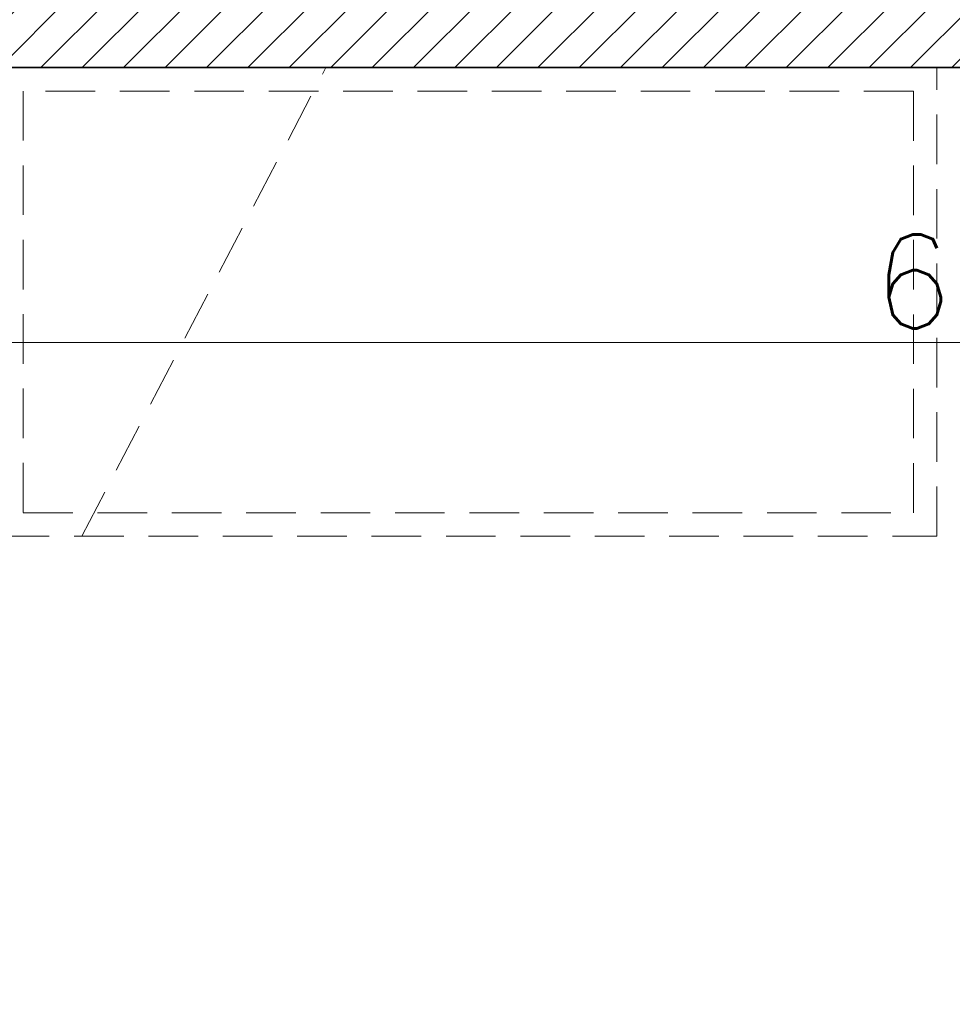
# Model space of a CAD drawing. Header units: millimetres. Extents: x -587 to 358276, y -26688 to 221215.
# Tile 200 of 256: x 11401 to 11521, y 10245 to 10372. Entities that reach past the tile are written whole.
import ezdxf

# ---------------------------------------------------------------- set-up
doc = ezdxf.new("R2010")
doc.units = ezdxf.units.MM
doc.header["$MEASUREMENT"] = 0
doc.linetypes.add('DASHED2', pattern=[9.525, 6.35, -3.175])
for name, color, linetype, lineweight in [('A_istniejące ściany', 7, 'Continuous', 35), ('A_wyposażenie', 7, 'Continuous', 9), ('l.wypełnien', 253, 'Continuous', 5), ('wymiarowanie', 176, 'Continuous', 9)]:
    doc.layers.add(name, color=color, linetype=linetype, lineweight=lineweight)
doc.styles.add('styl2', font='simplex.shx')
doc.dimstyles.new('Skala 1-50', dxfattribs={"dimtxt": 12, "dimasz": 5, "dimexe": 1, "dimexo": 1, "dimgap": 1.5, "dimtad": 1, "dimdec": 1, "dimrnd": 0.5, "dimtxsty": 'styl2', "dimblk": 'ARCHTICK', "dimcen": 5, "dimadec": 0, "dimazin": 0, "dimtfac": 1, "dimtdec": 1, "dimtmove": 1, "dimatfit": 3, "dimldrblk": 'ARCHTICK', "dimfxl": 5, "dimfxlon": 1, "dimlwd": -1, "dimlwe": -1, "dimarcsym": 0})

# ---------------------------------------------------------------- blocks, each defined once
blk = doc.blocks.new('_ArchTick')
at = {"color": 0, "linetype": 'ByBlock', "const_width": 0.15}
blk.add_lwpolyline([(-0.5, -0.5), (0.5, 0.5)], dxfattribs=at)
blk = doc.blocks.new('*D3528')
at = {"layer": 'Defpoints', "color": 0}
for p in [(11515.94, 10408.59), (11515.83, 10365.41), (11539.01, 10365.41)]:
    blk.add_point(p, dxfattribs=at)
at = {"layer": 'wymiarowanie', "color": 0}
for p, q in [((11534.01, 10408.59), (11540.01, 10408.59)), ((11539.01, 10408.59), (11539.01, 10365.41)), ((11534.01, 10365.41), (11540.01, 10365.41))]:
    blk.add_line(p, q, dxfattribs=at)
at = {"layer": 'wymiarowanie', "color": 0, "xscale": 5, "yscale": 5, "zscale": 5}
for p, rotation in [((11539.01, 10408.59), 90), ((11539.01, 10365.41), 270)]:
    blk.add_blockref('_ArchTick', p, dxfattribs=dict(at, rotation=rotation))
at = {"layer": 'wymiarowanie', "color": 0, "insert": (11531.2, 10387), "char_height": 12, "attachment_point": 5, "rotation": 90, "style": 'styl2'}
blk.add_mtext('43', dxfattribs=at)
blk = doc.blocks.new('*D3960')
at = {"layer": 'Defpoints', "color": 0}
for p in [(11212.91, 10365.41), (11839.15, 10365.41), (11839.15, 10330.22)]:
    blk.add_point(p, dxfattribs=at)
at = {"layer": 'wymiarowanie', "color": 0}
for p, q in [((11212.91, 10335.22), (11212.91, 10329.22)), ((11839.15, 10335.22), (11839.15, 10329.22)), ((11212.91, 10330.22), (11839.15, 10330.22))]:
    blk.add_line(p, q, dxfattribs=at)
at = {"layer": 'wymiarowanie', "color": 0, "xscale": 5, "yscale": 5, "zscale": 5, "rotation": 180}
blk.add_blockref('_ArchTick', (11212.91, 10330.22), dxfattribs=at)
at = {"layer": 'wymiarowanie', "color": 0, "xscale": 5, "yscale": 5, "zscale": 5}
blk.add_blockref('_ArchTick', (11839.15, 10330.22), dxfattribs=at)
at = {"layer": 'wymiarowanie', "color": 0, "insert": (11526.03, 10338.02), "char_height": 12, "attachment_point": 5, "style": 'styl2'}
blk.add_mtext('626', dxfattribs=at)

msp = doc.modelspace()

# ---------------------------------------------------------------- hatches: boundary and pattern name
at = {"layer": 'l.wypełnien'}
h = msp.add_hatch(dxfattribs=at)
h.set_pattern_fill('ANSI31', color=256, scale=30, style=0)
h.set_pattern_definition([(45, (0, 6.0705), (-2.6516504, 2.6516504), [])])
h.paths.add_polyline_path([(11391.26, 10408.59), (11391.26, 10365.41), (11839.15, 10365.41), (11839.15, 9788.83), (11774.02, 9788.83), (11774.02, 9771.9), (11774.02, 9760.89), (11774.02, 9745.65), (11839.15, 9745.65), (11882.33, 9745.65), (11882.33, 10528.82), (11866.24, 10528.82), (11854.39, 10528.82), (11839.15, 10528.82), (11839.15, 10408.59), (11426.82, 10408.59), (11426.82, 10558.45), (11401.42, 10558.45), (11401.42, 10408.59)])
h.paths.add_polyline_path([(11391.26, 10840.39), (11391.26, 10798.06), (11401.42, 10798.06), (11401.42, 10660.45), (11426.82, 10660.45), (11426.82, 10798.06), (11839.15, 10798.06), (11839.15, 10683.76), (11854.39, 10683.76), (11866.24, 10683.76), (11882.33, 10683.76), (11882.33, 11337.39), (11882.33, 11380.57), (11799.42, 11380.57), (11799.42, 11337.39), (11839.15, 11337.39), (11839.15, 11000.39), (11839.15, 10840.39), (11699.45, 10840.39), (11685.18, 10840.39), (11640.68, 10840.39), (11401.42, 10840.39)])
h.paths.add_polyline_path([(11477.62, 10812.45), (11477.62, 10826), (11497.94, 10826), (11497.94, 10812.45)], flags=16)
h.paths.add_polyline_path([(11438.67, 10826), (11438.67, 10812.45), (11457.3, 10812.45), (11457.3, 10826)], flags=16)
h.paths.add_polyline_path([(11429.29, 9745.65), (11429.29, 9788.83), (11384.13, 9788.83), (11384.13, 9745.65)])
h.paths.add_polyline_path([(11624.02, 9745.65), (11624.02, 9788.83), (11579.29, 9788.83), (11579.29, 9745.65)])

# ---------------------------------------------------------------- linework, layer by layer
at = {"layer": 'A_istniejące ściany', "color": 7}
msp.add_lwpolyline([(11391.26, 10365.41), (11839.15, 10365.41)], dxfattribs=at)
at = {"layer": 'A_wyposażenie', "color": 7, "linetype": 'DASHED2'}
msp.add_line((11409.36, 10305.41), (11440.59, 10365.41), dxfattribs=at)
msp.add_line((11409.36, 10305.41), (11440.59, 10365.41), dxfattribs=at)
for points in [[(11398.83, 10365.41), (11398.83, 10305.41), (11518.83, 10305.41), (11518.83, 10365.41)], [(11398.83, 10365.41), (11398.83, 10305.41), (11518.83, 10305.41), (11518.83, 10365.41)], [(11401.83, 10362.41), (11401.83, 10308.41), (11515.83, 10308.41), (11515.83, 10362.41)], [(11401.83, 10362.41), (11401.83, 10308.41), (11515.83, 10308.41), (11515.83, 10362.41)]]:
    msp.add_lwpolyline(points, close=True, dxfattribs=at)

# ---------------------------------------------------------------- dimensions: what is measured, and where the dimension line sits
at = {"layer": 'wymiarowanie'}
dim = msp.add_linear_dim(base=(11539.01, 10365.41), p1=(11515.94, 10408.59), p2=(11515.83, 10365.41), angle=90, dimstyle='Skala 1-50', dxfattribs=at)
dim.commit()
dim.dimension.update_dxf_attribs({"geometry": '*D3528', "text_midpoint": (11531.2, 10387)})
dim = msp.add_linear_dim(base=(11839.15, 10330.22), p1=(11212.91, 10365.41), p2=(11839.15, 10365.41), dimstyle='Skala 1-50', dxfattribs=at)
dim.commit()
dim.dimension.update_dxf_attribs({"geometry": '*D3960', "text_midpoint": (11526.03, 10338.02)})

doc.saveas('drawing.dxf')
